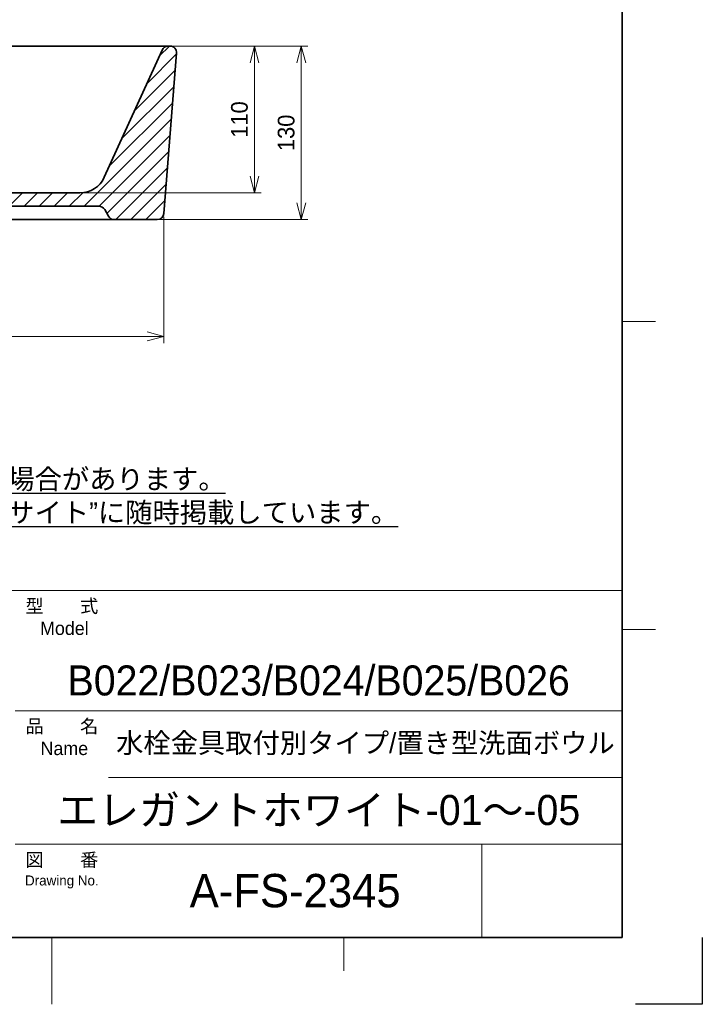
# Model space of a CAD drawing. Header units: millimetres. Extents: x 0 to 1050, y 0 to 1485.
# Tile 2 of 3: x 538 to 1050, y 0 to 738. Entities that reach past the tile are written whole.
import ezdxf

# ---------------------------------------------------------------- set-up
doc = ezdxf.new("R2010")
doc.units = ezdxf.units.MM
doc.header["$LTSCALE"] = 0.3
for name, color, linetype, lineweight in [('HATCH', 54, 'Continuous', 9), ('TEXT', 7, 'Continuous', 25), ('実線', 3, 'Continuous', 35), ('寸法', 2, 'Continuous', 18), ('細線', 7, 'Continuous', 18)]:
    doc.layers.add(name, color=color, linetype=linetype, lineweight=lineweight)
doc.styles.add('MS Pゴシック', font='txt')
doc.styles.get("Standard").update_dxf_attribs({"font": 'txt.shx', "bigfont": 'bigfont.shx'})
doc.dimstyles.new('MyDim S＝1：5', dxfattribs={"dimtxt": 2.5, "dimasz": 2.5, "dimexe": 1, "dimexo": 0.5, "dimgap": 1, "dimtad": 3, "dimdsep": 46, "dimtxsty": 'MS Pゴシック', "dimblk": 'OPEN30', "dimcen": 0, "dimclrd": 256, "dimclre": 256, "dimclrt": 256, "dimazin": 2, "dimtfac": 1, "dimtmove": 0, "dimatfit": 3, "dimldrblk": 'OPEN30', "dimfxl": 1, "dimlwd": 18, "dimlwe": 18, "dimarcsym": 0})

# ---------------------------------------------------------------- blocks, each defined once
blk = doc.blocks.new('_Open30')
at = {"color": 0, "lineweight": -2}
for p, q in [((-1, 0.268), (0, 0)), ((0, 0), (-1, -0.268)), ((0, 0), (-1, 0))]:
    blk.add_line(p, q, dxfattribs=at)
blk = doc.blocks.new('*D3')
at = {"layer": 'Defpoints', "color": 0, "ltscale": 5}
for p in [(651.03, 717.94), (749.38, 717.94), (641.5, 587.94)]:
    blk.add_point(p, dxfattribs=at)
at = {"layer": '寸法', "lineweight": 18, "ltscale": 5}
for p, q in [((653.53, 717.94), (754.38, 717.94)), ((749.38, 600.44), (749.38, 705.44)), ((644, 587.94), (754.38, 587.94))]:
    blk.add_line(p, q, dxfattribs=at)
at = {"layer": '寸法', "lineweight": 18, "ltscale": 5, "xscale": 12.5, "yscale": 12.5, "zscale": 12.5}
for p, rotation in [((749.38, 717.94), 90), ((749.38, 587.94), 270)]:
    blk.add_blockref('_Open30', p, dxfattribs=dict(at, rotation=rotation))
at = {"layer": '寸法', "ltscale": 5, "insert": (738.13, 652.94), "char_height": 12.5, "attachment_point": 5, "rotation": 90, "style": 'MS Pゴシック'}
blk.add_mtext('130', dxfattribs=at)
blk = doc.blocks.new('*D6')
at = {"layer": 'Defpoints', "color": 0, "ltscale": 5}
for p in [(186.38, 592.55), (646.49, 592.55), (646.49, 500.44)]:
    blk.add_point(p, dxfattribs=at)
at = {"layer": '寸法', "lineweight": 18, "ltscale": 5}
for p, q in [((186.38, 590.05), (186.38, 495.44)), ((646.49, 590.05), (646.49, 495.44)), ((198.88, 500.44), (633.99, 500.44))]:
    blk.add_line(p, q, dxfattribs=at)
at = {"layer": '寸法', "lineweight": 18, "ltscale": 5, "xscale": 12.5, "yscale": 12.5, "zscale": 12.5, "rotation": 180}
blk.add_blockref('_Open30', (186.38, 500.44), dxfattribs=at)
at = {"layer": '寸法', "lineweight": 18, "ltscale": 5, "xscale": 12.5, "yscale": 12.5, "zscale": 12.5}
blk.add_blockref('_Open30', (646.49, 500.44), dxfattribs=at)
at = {"layer": '寸法', "ltscale": 5, "insert": (416.43, 511.69), "char_height": 12.5, "attachment_point": 5, "style": 'MS Pゴシック'}
blk.add_mtext('460', dxfattribs=at)
blk = doc.blocks.new('*D9')
at = {"layer": 'Defpoints', "color": 0}
for p in [(651.03, 717.94), (583.55, 607.94), (714.38, 607.94)]:
    blk.add_point(p, dxfattribs=at)
at = {"layer": '寸法', "lineweight": 18}
for p, q in [((653.53, 717.94), (719.38, 717.94)), ((714.38, 705.44), (714.38, 620.44)), ((586.05, 607.94), (719.38, 607.94))]:
    blk.add_line(p, q, dxfattribs=at)
at = {"layer": '寸法', "lineweight": 18, "xscale": 12.5, "yscale": 12.5, "zscale": 12.5}
for p, rotation in [((714.38, 717.94), 90), ((714.38, 607.94), 270)]:
    blk.add_blockref('_Open30', p, dxfattribs=dict(at, rotation=rotation))
at = {"layer": '寸法', "insert": (703.13, 662.94), "char_height": 12.5, "attachment_point": 5, "rotation": 90, "style": 'MS Pゴシック'}
blk.add_mtext('110', dxfattribs=at)

msp = doc.modelspace()

# ---------------------------------------------------------------- hatches: boundary and pattern name
at = {"layer": 'HATCH'}
h = msp.add_hatch(dxfattribs=at)
h.set_pattern_fill('ANSI31', color=256, scale=2.5)
h.paths.add_polyline_path([(656.017, 712.553, 0.4368954), (651.032, 717.936), (649.651, 717.936, 0.2941913), (645.098, 715.004), (601.762, 619.664, -0.2941654), (583.553, 607.936), (457.759, 607.936, 0.1305202), (455.278, 607.278), (441.448, 599.375, 0.2690271), (438.931, 595.035), (438.931, 587.936), (448.544, 587.936, 0.2679709), (452.875, 590.437), (455.761, 595.436, -0.2679709), (460.091, 597.936), (597.771, 597.936, -0.2679275), (602.101, 595.437), (604.988, 590.436, 0.2679275), (609.318, 587.936), (641.501, 587.936, 0.3918898), (646.486, 592.553)])
h.paths.add_polyline_path([(231.104, 619.656), (187.763, 715.007, 0.2940239), (183.211, 717.936), (181.83, 717.936, 0.438374), (176.847, 712.528), (186.378, 592.528, 0.3904821), (191.361, 587.936), (223.544, 587.936, 0.2679709), (227.875, 590.437), (230.761, 595.436, -0.2679709), (235.091, 597.936), (372.771, 597.936, -0.2679275), (377.101, 595.437), (379.988, 590.436, 0.2679275), (384.318, 587.936), (393.931, 587.936), (393.931, 595.035, 0.2692582), (391.41, 599.377), (377.583, 607.278, 0.1304714), (375.103, 607.936), (249.309, 607.936, -0.2940498)])

# ---------------------------------------------------------------- linework, layer by layer
at = {"layer": 'Defpoints', "ltscale": 5}
for p, q in [((1050, 50), (1050, 0)), ((1050, 0), (1000, 0))]:
    msp.add_line(p, q, dxfattribs=at)
at = {"layer": '実線', "ltscale": 5}
for p, q in [((990, 1425), (990, 50)), ((181.83, 717.936), (651.032, 717.936)), ((645.099, 715.005), (601.76, 619.66)), ((656.017, 712.553), (646.486, 592.553)), ((249.309, 607.936), (583.553, 607.936)), ((597.771, 597.936), (460.091, 597.936)), ((604.988, 590.436), (602.101, 595.436)), ((191.361, 587.936), (641.501, 587.936)), ((990, 50), (125, 50))]:
    msp.add_line(p, q, dxfattribs=at)
for centre, radius, start, end in [((649.651, 712.936), 5, 89.999997, 155.556041), ((651.032, 712.936), 5, 355.601295, 89.999997), ((583.553, 627.936), 20, 270.000003, 335.556046), ((597.771, 592.936), 5, 29.999999, 89.999997), ((609.318, 592.936), 5, 210.000004, 270.000003), ((641.501, 592.936), 5, 270.000003, 355.601295)]:
    msp.add_arc(centre, radius, start, end, dxfattribs=at)
at = {"layer": '細線', "ltscale": 5}
for p, q in [((990, 511.667), (1015, 511.667)), ((125, 310), (990, 310)), ((990, 280.833), (1015, 280.833)), ((535, 220), (990, 220)), ((605, 170), (990, 170)), ((535, 120), (990, 120)), ((884.852, 50), (884.852, 120)), ((562.5, 50), (562.5, 0)), ((781.25, 50), (781.25, 25))]:
    msp.add_line(p, q, dxfattribs=at)

# ---------------------------------------------------------------- texts
at = {"layer": 'TEXT', "insert": (178.817, 359.322), "char_height": 15, "width": 741.73104, "attachment_point": 7}
msp.add_mtext('{\\fMS PMincho|b0|i0|c128|p18;\\L注記\\P1).記載内容について予告なく変更する場合があります。\\P   変更・訂正等の最新情報は“総合情報サイト”に随時掲載しています。}', dxfattribs=at)
at = {"layer": 'TEXT', "ltscale": 5, "attachment_point": 5}
for s, insert, char_height, width in [('{\\fMS UI Gothic|b0|i0|c128|p2;型\u3000\u3000式\\P\\fMS UI Gothic|b0|i0|c128|p50; Model}', (570, 290), 10, 70), ('{\\fMS PMincho|b0|i0|c128|p18;B022/B023/B024/B025/B026}', (762.5, 242.5), 22.5, 455), ('{\\fMS UI Gothic|b0|i0|c128|p2;品\u3000\u3000名\\P\\fMS UI Gothic|b0|i0|c128|p50; Name}', (570, 200), 10, 70), ('{\\fMS PMincho|b0|i0|c128|p18;エレガントホワイト-01～-05}', (762.5, 145), 22.5, 455), ('{\\fMS UI Gothic|b0|i0|c128|p50;図\u3000\u3000番\\P\\H0.75x;Drawing No.}', (570, 100), 10, 70), ('{\\fMS PMincho|b0|i0|c128|p18;A-FS-2345}', (744.864, 85), 25, 279.72726)]:
    msp.add_mtext(s, dxfattribs=dict(at, insert=insert, char_height=char_height, width=width))
at = {"layer": 'TEXT', "ltscale": 5, "insert": (797.5, 195), "char_height": 15, "width": 385, "attachment_point": 5, "line_spacing_factor": 0.75}
msp.add_mtext('{\\fMS PMincho|b0|i0|c128|p18;水栓金具取付別タイプ/置き型洗面ボウル}', dxfattribs=at)

# ---------------------------------------------------------------- dimensions: what is measured, and where the dimension line sits
at = {"layer": '寸法'}
dim = msp.add_linear_dim(base=(714.381, 607.936), p1=(651.032, 717.936), p2=(583.553, 607.936), angle=90, dimstyle='MyDim S＝1：5', dxfattribs=at)
dim.commit()
dim.dimension.update_dxf_attribs({"geometry": '*D9', "text_midpoint": (703.131, 662.936)})
at = {"layer": '寸法', "ltscale": 5}
dim = msp.add_linear_dim(base=(749.381, 717.936), p1=(641.501, 587.936), p2=(651.032, 717.936), angle=90, dimstyle='MyDim S＝1：5', override={"dimdec": 0}, dxfattribs=at)
dim.commit()
dim.dimension.update_dxf_attribs({"geometry": '*D3', "text_midpoint": (738.131, 652.936)})
dim = msp.add_linear_dim(base=(646.486, 500.436), p1=(186.376, 592.553), p2=(646.486, 592.553), dimstyle='MyDim S＝1：5', override={"dimdec": 0}, dxfattribs=at)
dim.commit()
dim.dimension.update_dxf_attribs({"geometry": '*D6', "text_midpoint": (416.431, 511.686)})

doc.saveas('drawing.dxf')
